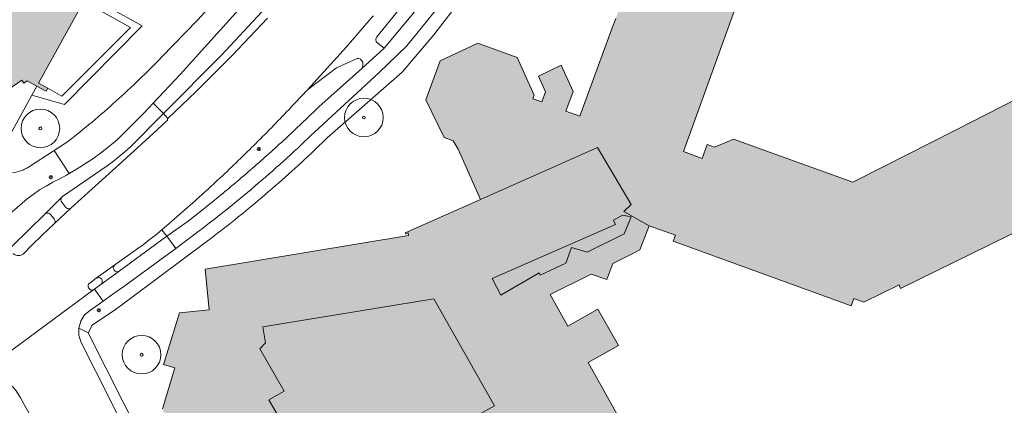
# Model space of a CAD drawing. Header units: metres. Extents: x 187482 to 189800, y 333582 to 335019.
# Tile 189 of 256: x 189197 to 189325, y 334078 to 334128. Entities that reach past the tile are written whole.
import ezdxf

# ---------------------------------------------------------------- set-up
doc = ezdxf.new("R2010")
doc.units = ezdxf.units.M
doc.layers.get('0').update_dxf_attribs({"color": 252, "lineweight": 18})
for name, color, linetype, lineweight in [('B-WE-GR-BEPLANTING_CULTUUR_HEESTERS-GV', 252, 'Continuous', 18), ('B-WE-GR-BEPLANTING_CULTUUR_VASTE PLANTENVAK-GV', 252, 'Continuous', 18), ('B-WE-GR-BOOM-S', 252, 'Continuous', 18), ('B-WE-IE-MEUBILAIR-S', 252, 'Continuous', 18), ('B-WE-OG-BEBOUWING-GV', 252, 'Continuous', 18), ('B-WE-OG-TERREIN_BEGROEID-GV', 252, 'Continuous', 18), ('B-WE-OG-TERREIN_ERF-GV', 252, 'Continuous', 18), ('B-WE-VH-GESLOTENVERHARDING_ASFALT-GV', 252, 'Continuous', 18), ('B-WE-VH-OPENVERHARDING_BETONSTRAATSTEEN-GV', 252, 'Continuous', 18), ('B-WE-VH-OPENVERHARDING_STRAATBAKSTEEN-GV', 252, 'Continuous', 18), ('B-WE-VH-OPENVERHARDING_TEGEL-GV', 252, 'Continuous', 18)]:
    doc.layers.add(name, color=color, linetype=linetype, lineweight=lineweight)
doc.layers.add('B-WE-OG-BEBOUWING-V', color=7, linetype='Continuous', lineweight=18, true_color=0xf0f0f0)

# ---------------------------------------------------------------- blocks, each defined once
blk = doc.blocks.new('SIE-MEUBILAIR_PAAL_LICHTMAST-SO')
for points in [[(-0.62, 0), (-1, 0)], [(-0.71, 0.71), (-0.44, 0.44)], [(0, 1), (0, 0.62)], [(0.44, 0.44), (0.71, 0.71)], [(1, 0), (0.62, 0)], [(-0.71, -0.71), (-0.44, -0.44)], [(0, -0.62), (0, -1)], [(0.44, -0.44), (0.71, -0.71)]]:
    blk.add_lwpolyline(points)
blk.add_circle((0, 0), 0.5)
blk = doc.blocks.new('SGR-BOOM_GBKN-SO')
at = {"color": 0, "linetype": 'ByBlock', "lineweight": 18}
for radius in [2, 0.15]:
    blk.add_circle((0, 0), radius, dxfattribs=at)

msp = doc.modelspace()

# ---------------------------------------------------------------- hatches: boundary and pattern name
at = {"layer": 'B-WE-OG-BEBOUWING-V'}
h = msp.add_hatch(color=256, dxfattribs=at)
h.dxf.hatch_style = 1
h.paths.add_polyline_path([(189183.291, 334157.368), (189189.158, 334154.156), (189190.819, 334157.157), (189189.104, 334158.113), (189189.08, 334158.069), (189184.939, 334160.342), (189184.915, 334160.298)], flags=16)
h.paths.add_polyline_path([(189189.158, 334154.156), (189183.291, 334157.368), (189181.625, 334154.36), (189187.477, 334151.118)], flags=16)
h.paths.add_polyline_path([(189186.948, 334163.167), (189184.871, 334164.318), (189183.191, 334161.266), (189184.915, 334160.298), (189184.939, 334160.342), (189189.08, 334158.069), (189189.104, 334158.113), (189190.726, 334161.073)], flags=16)
h.paths.add_polyline_path([(189187.139, 334117.3), (189187.567, 334117.597), (189189.759, 334114.496), (189192.003, 334116.016), (189192.28, 334115.589), (189192.727, 334115.917), (189192.436, 334116.315), (189197.346, 334119.668), (189197.612, 334119.277), (189198.051, 334119.575), (189199.283, 334118.904), (189200.49, 334118.247), (189200.698, 334118.618), (189199.502, 334119.278), (189205.335, 334129.81), (189205.916, 334129.487), (189222.199, 334158.883), (189211.086, 334165.042), (189210.85, 334165.173), (189202.807, 334169.63), (189197.626, 334160.28), (189205.621, 334155.85), (189191.937, 334131.158), (189189.986, 334132.239), (189181.534, 334126.414), (189182.371, 334125.17), (189181.926, 334124.87), (189182.223, 334124.432), (189182.659, 334124.737), (189184.835, 334121.626), (189184.382, 334121.311), (189184.687, 334120.862), (189185.139, 334121.175), (189187.289, 334118.064), (189186.836, 334117.752)], flags=17)
h.paths.add_polyline_path([(189186.343, 334137.822), (189186.505, 334137.574), (189189.814, 334132.503), (189191.67, 334133.714), (189188.199, 334139.033)], flags=16)
h = msp.add_hatch(color=256, dxfattribs=at)
h.dxf.hatch_style = 1
h.paths.add_polyline_path([(189230.865, 334075.546), (189229.337, 334078.235), (189231.322, 334079.361), (189228.18, 334084.871), (189228.901, 334085.635), (189228.559, 334087.683), (189250.683, 334091.338), (189258.552, 334077.467), (189246.386, 334070.705), (189248.49, 334066.836), (189247.361, 334066.25), (189245.394, 334069.719), (189236.095, 334064.474), (189230.085, 334075.105)], flags=16)
h.paths.add_polyline_path([(189275.359, 334099.762), (189270.545, 334097.388), (189268.51, 334097.979), (189267.793, 334095.952), (189264.462, 334094.419), (189264.319, 334094.68), (189259.388, 334091.809), (189258.246, 334093.985), (189274.241, 334100.962), (189273.977, 334101.523), (189275.127, 334102.181), (189276.244, 334101.942)], flags=16)
h.paths.add_polyline_path([(189256.75, 334104.214), (189271.897, 334110.933), (189276.257, 334103.568), (189275.323, 334102.635), (189278.584, 334100.806), (189281.988, 334099.573), (189281.702, 334098.783), (189304.751, 334090.431), (189305.09, 334091.363), (189306.397, 334090.892), (189310.968, 334093.139), (189311.152, 334092.69), (189327.411, 334100.659), (189337.45, 334105.579), (189336.645, 334107.214), (189341.402, 334109.542), (189339.682, 334113.269), (189338.552, 334113.66), (189334.486, 334111.713), (189333.73, 334113.266), (189337.771, 334115.236), (189338.175, 334116.362), (189338.083, 334116.52), (189340.16, 334117.516), (189338.636, 334120.677), (189341.453, 334122.042), (189343.01, 334118.91), (189345.686, 334120.179), (189343.996, 334123.403), (189347.249, 334125.116), (189344.73, 334130.281), (189341.568, 334128.737), (189340.013, 334131.92), (189339.47, 334131.656), (189334.586, 334129.285), (189336.183, 334125.995), (189333.008, 334124.454), (189333.826, 334122.769), (189335.528, 334119.263), (189331.726, 334117.49), (189330.584, 334119.496), (189318.159, 334113.168), (189309.081, 334108.545), (189304.973, 334106.453), (189289.526, 334112.041), (189287.045, 334110.996), (189286.104, 334111.336), (189285.456, 334109.54), (189283.01, 334110.423), (189293.606, 334139.758), (189293.813, 334139.683), (189295.199, 334143.52), (189281.621, 334148.425), (189280.229, 334144.613), (189280.436, 334144.537), (189274.252, 334127.653), (189273.812, 334126.453), (189269.62, 334115.006), (189267.808, 334115.669), (189268.733, 334118.195), (189267.179, 334121.608), (189264.239, 334120.198), (189265.155, 334118.151), (189264.672, 334116.883), (189263.536, 334117.238), (189263.685, 334117.715), (189261.471, 334122.614), (189256.398, 334124.475), (189251.52, 334122.17), (189249.684, 334117.114), (189252.023, 334112.235), (189253.202, 334111.823), (189253.863, 334110.721)], flags=17)
h = msp.add_hatch(color=256, dxfattribs=at)
h.dxf.hatch_style = 1
h.paths.add_polyline_path([(189230.865, 334075.546), (189229.337, 334078.235), (189231.322, 334079.361), (189228.18, 334084.871), (189228.901, 334085.635), (189228.559, 334087.683), (189250.683, 334091.338), (189258.552, 334077.467), (189246.386, 334070.705), (189248.49, 334066.836), (189247.361, 334066.25), (189245.394, 334069.719), (189236.095, 334064.474), (189230.085, 334075.105)], flags=16)
h.paths.add_polyline_path([(189275.359, 334099.762), (189270.545, 334097.388), (189268.51, 334097.979), (189267.793, 334095.952), (189264.462, 334094.419), (189264.319, 334094.68), (189259.388, 334091.809), (189258.246, 334093.985), (189274.241, 334100.962), (189273.977, 334101.523), (189275.127, 334102.181), (189276.244, 334101.942)], flags=16)
h.paths.add_polyline_path([(189278.584, 334100.806), (189275.323, 334102.635), (189276.257, 334103.568), (189271.897, 334110.933), (189256.75, 334104.214), (189246.996, 334099.887), (189247.068, 334099.717), (189247.358, 334099.867), (189247.41, 334099.551), (189221.092, 334095.195), (189221.626, 334089.901), (189217.772, 334089.505), (189216.651, 334085.876), (189215.785, 334083.07), (189215.71, 334082.828), (189217.162, 334082.389), (189215.542, 334077.066), (189216.644, 334075.096), (189214.564, 334073.924), (189228.633, 334049.368), (189228.833, 334049.482), (189229.404, 334048.478), (189235.836, 334052.116), (189239.777, 334045.154), (189238.878, 334044.687), (189241.511, 334040.042), (189242.328, 334040.505), (189245.859, 334034.276), (189246.273, 334033.545), (189239.906, 334029.849), (189240.378, 334029.036), (189240.222, 334028.945), (189254.171, 334004.203), (189264.859, 334010.229), (189264.383, 334011.074), (189265.596, 334011.757), (189288.194, 334024.487), (189289.717, 334021.787), (189301.2, 334028.269), (189299.879, 334030.618), (189293.659, 334041.684), (189284.421, 334036.438), (189285.927, 334033.786), (189262.214, 334020.32), (189253.459, 334035.738), (189260.946, 334039.99), (189254.066, 334052.105), (189251.662, 334056.338), (189254.523, 334057.939), (189271.915, 334067.669), (189277.521, 334070.806), (189276.073, 334073.404), (189270.685, 334083.074), (189274.606, 334085.281), (189271.958, 334089.987), (189268.036, 334087.78), (189265.751, 334091.88), (189271.079, 334094.523), (189273.093, 334093.844), (189273.882, 334095.894), (189276.736, 334097.335), (189277.387, 334097.663)], flags=17)
h.paths.add_polyline_path([(189295.725, 334022.535), (189294.594, 334024.54), (189289.717, 334021.787), (189290.847, 334019.784)], flags=16)

# ---------------------------------------------------------------- linework, layer by layer
at = {"layer": 'B-WE-GR-BEPLANTING_CULTUUR_HEESTERS-GV', "flags": 128}
msp.add_lwpolyline([(189200.698, 334118.618), (189200.49, 334118.247), (189199.283, 334118.904), (189198.636, 334117.718), (189202.853, 334116.513), (189212.909, 334126.706), (189208.548, 334129.132), (189224.313, 334157.647), (189223.523, 334158.078), (189207.313, 334128.771), (189211.437, 334126.495), (189202.538, 334117.591)], close=True, dxfattribs=at)
for points in [[(189228.443, 334128.516), (189223.214, 334122.908), (189215.707, 334115.363), (189215.963, 334115.054), (189216.266, 334114.69), (189219.866, 334118.148), (189224.575, 334122.877), (189229.159, 334127.727)], [(189234.1, 334114.551), (189235.813, 334116.213), (189241.36, 334121.171), (189241.519, 334121.516), (189241.521, 334122.013), (189241.199, 334122.378), (189240.969, 334122.491), (189240.77, 334122.486), (189238.094, 334121.267), (189234.356, 334118.436), (189232.73, 334116.723)], [(189218.861, 334103.201), (189216.431, 334101.073), (189215.494, 334100.28), (189216.108, 334099.458), (189218.882, 334101.404), (189221.139, 334103.185)]]:
    msp.add_lwpolyline(points, dxfattribs=at)
at = {"layer": 'B-WE-GR-BEPLANTING_CULTUUR_HEESTERS-GV'}
for points in [[(189232.73, 334116.723, -0.0076668), (189228.246, 334112.075)], [(189229.893, 334110.635, 0.0075131), (189234.1, 334114.551)], [(189228.246, 334112.075, -0.0076624), (189223.621, 334107.566)], [(189225.571, 334106.845, 0.007397), (189229.893, 334110.635)], [(189223.621, 334107.566, -0.0077805), (189218.861, 334103.201)], [(189221.139, 334103.185, 0.0074413), (189225.571, 334106.845)]]:
    msp.add_lwpolyline(points, format="xyb", dxfattribs=at)
at = {"layer": 'B-WE-GR-BEPLANTING_CULTUUR_VASTE PLANTENVAK-GV', "flags": 128}
for points in [[(189210.411, 334109.193), (189214.856, 334113.226), (189216.252, 334114.509), (189216.172, 334114.587), (189216.266, 334114.69), (189215.963, 334115.054), (189215.707, 334115.363), (189211.457, 334111.094), (189210.738, 334110.431), (189209.966, 334109.772), (189209.204, 334109.17), (189208.405, 334108.567), (189207.566, 334108.01), (189202.603, 334104.581)], [(189203.745, 334103.118), (189210.411, 334109.193)], [(189202.524, 334103.844), (189203.044, 334103.183)], [(189200.339, 334102.321), (189196.034, 334098.111)], [(189201.533, 334101.696), (189201.058, 334102.262)], [(189200.029, 334099.631), (189201.528, 334101.035)], [(189216.108, 334099.458), (189215.494, 334100.28), (189214.63, 334099.549), (189213.832, 334098.972), (189213.045, 334098.341), (189212.236, 334097.751), (189209.374, 334095.729)], [(189197.655, 334097.267), (189198.596, 334098.249), (189200.029, 334099.631)], [(189209.963, 334094.926), (189216.108, 334099.458)], [(189206.992, 334093.999), (189206.13, 334093.365)], [(189206.69, 334092.529), (189206.752, 334092.575), (189207.563, 334093.174)]]:
    msp.add_lwpolyline(points, dxfattribs=at)
at = {"layer": 'B-WE-GR-BEPLANTING_CULTUUR_VASTE PLANTENVAK-GV'}
for points in [[(189202.537, 334104.515, 0.3532161), (189202.524, 334103.844)], [(189202.603, 334104.581, 0.045465), (189202.537, 334104.515)], [(189203.044, 334103.183, 0.4295978), (189203.745, 334103.118)], [(189201.058, 334102.262, 0.4297233), (189200.339, 334102.321)], [(189201.528, 334101.035, 0.3948688), (189201.533, 334101.696)], [(189196.215, 334097.2, 0.4076612), (189197.655, 334097.267)], [(189209.374, 334095.729, 0.4136264), (189209.286, 334095.041)], [(189207.686, 334093.876, 0.3931533), (189206.992, 334093.999)], [(189207.563, 334093.174, 0.383555), (189207.686, 334093.876)], [(189209.286, 334095.041, 0.3914292), (189209.963, 334094.926)], [(189206.13, 334093.365, 0.4447031), (189206.053, 334092.663)], [(189206.053, 334092.663, 0.4005432), (189206.69, 334092.529)]]:
    msp.add_lwpolyline(points, format="xyb", dxfattribs=at)
at = {"layer": 'B-WE-OG-BEBOUWING-GV', "flags": 128}
for points in [[(189192.436, 334116.315), (189197.346, 334119.668), (189197.612, 334119.277), (189198.051, 334119.575), (189199.283, 334118.904), (189200.49, 334118.247), (189200.698, 334118.618), (189199.502, 334119.278), (189205.335, 334129.81), (189205.916, 334129.487), (189222.199, 334158.883), (189211.086, 334165.042), (189210.85, 334165.173), (189202.807, 334169.63), (189197.626, 334160.28), (189205.621, 334155.85), (189191.937, 334131.158)], [(189330.584, 334119.496), (189318.159, 334113.168), (189309.081, 334108.545), (189304.973, 334106.453), (189289.526, 334112.041), (189287.045, 334110.996), (189286.104, 334111.336), (189285.456, 334109.54), (189283.01, 334110.423), (189293.606, 334139.758)], [(189274.252, 334127.653), (189273.812, 334126.453), (189269.62, 334115.006), (189267.808, 334115.669), (189268.733, 334118.195), (189267.179, 334121.608), (189264.239, 334120.198), (189265.155, 334118.151), (189264.672, 334116.883), (189263.536, 334117.238), (189263.685, 334117.715), (189261.471, 334122.614), (189256.398, 334124.475), (189251.52, 334122.17), (189249.684, 334117.114), (189252.023, 334112.235), (189253.202, 334111.823), (189253.863, 334110.721), (189256.75, 334104.214), (189271.897, 334110.933), (189276.257, 334103.568), (189275.323, 334102.635), (189278.584, 334100.806), (189281.988, 334099.573), (189281.702, 334098.783), (189304.751, 334090.431), (189305.09, 334091.363), (189306.397, 334090.892), (189310.968, 334093.139), (189311.152, 334092.69), (189327.411, 334100.659)], [(189276.073, 334073.404), (189270.685, 334083.074), (189274.606, 334085.281), (189271.958, 334089.987), (189268.036, 334087.78), (189265.751, 334091.88), (189271.079, 334094.523), (189273.093, 334093.844), (189273.882, 334095.894), (189276.736, 334097.335), (189277.387, 334097.663), (189278.584, 334100.806), (189275.323, 334102.635), (189276.257, 334103.568), (189271.897, 334110.933), (189256.75, 334104.214), (189246.996, 334099.887), (189247.068, 334099.717), (189247.358, 334099.867), (189247.41, 334099.551), (189221.092, 334095.195), (189221.626, 334089.901), (189217.772, 334089.505), (189216.651, 334085.876), (189215.785, 334083.07), (189215.71, 334082.828), (189217.162, 334082.389), (189215.542, 334077.066)]]:
    msp.add_lwpolyline(points, dxfattribs=at)
for points in [[(189275.359, 334099.762), (189270.545, 334097.388), (189268.51, 334097.979), (189267.793, 334095.952), (189264.462, 334094.419), (189264.319, 334094.68), (189259.388, 334091.809), (189258.246, 334093.985), (189274.241, 334100.962), (189273.977, 334101.523), (189275.127, 334102.181), (189276.244, 334101.942)], [(189230.865, 334075.546), (189229.337, 334078.235), (189231.322, 334079.361), (189228.18, 334084.871), (189228.901, 334085.635), (189228.559, 334087.683), (189250.683, 334091.338), (189258.552, 334077.467), (189246.386, 334070.705), (189248.49, 334066.836), (189247.361, 334066.25), (189245.394, 334069.719), (189236.095, 334064.474), (189230.085, 334075.105)]]:
    msp.add_lwpolyline(points, close=True, dxfattribs=at)
at = {"layer": 'B-WE-OG-TERREIN_BEGROEID-GV', "flags": 128}
for points in [[(189224.593, 334132.399), (189231.97, 334140.848), (189235.365, 334145.124), (189238.626, 334149.503), (189240.753, 334152.611), (189242.692, 334155.82), (189243.586, 334157.427), (189238.264, 334159.792), (189230.466, 334154.289), (189224.313, 334157.647), (189208.548, 334129.132), (189212.909, 334126.706), (189202.853, 334116.513), (189198.636, 334117.718), (189195.312, 334111.625), (189191.888, 334109.24)], [(189215.441, 334122.632), (189220.099, 334127.438), (189224.593, 334132.399)], [(189198.207, 334108.402), (189201.532, 334110.548), (189203.252, 334111.658)]]:
    msp.add_lwpolyline(points, dxfattribs=at)
at = {"layer": 'B-WE-OG-TERREIN_BEGROEID-GV'}
for points in [[(189212.532, 334119.739, 0.0082739), (189215.441, 334122.632)], [(189209.528, 334116.943, 0.0082899), (189212.532, 334119.739)], [(189206.434, 334114.249, 0.0083011), (189209.528, 334116.943)], [(189203.252, 334111.658, 0.0084875), (189206.434, 334114.249)], [(189196.138, 334107.679, 0.0628928), (189197.344, 334107.975)], [(189197.344, 334107.975, 0.0131012), (189197.567, 334108.066)], [(189197.567, 334108.066, 0.0130326), (189197.786, 334108.167)], [(189197.786, 334108.167, 0.0129348), (189197.999, 334108.28)], [(189197.999, 334108.28, 0.0113504), (189198.207, 334108.402)]]:
    msp.add_lwpolyline(points, format="xyb", dxfattribs=at)
at = {"layer": 'B-WE-OG-TERREIN_ERF-GV', "flags": 128}
for points in [[(189222.199, 334158.883), (189205.916, 334129.487), (189205.335, 334129.81), (189199.502, 334119.278), (189200.698, 334118.618), (189202.538, 334117.591), (189211.437, 334126.495), (189207.313, 334128.771), (189223.523, 334158.078)], [(189198.636, 334117.718), (189199.283, 334118.904), (189198.051, 334119.575), (189197.612, 334119.277), (189197.346, 334119.668), (189192.436, 334116.315), (189192.727, 334115.917), (189192.28, 334115.589), (189192.003, 334116.016), (189189.759, 334114.496), (189190.053, 334114.022), (189189.595, 334113.752), (189189.145, 334113.487), (189191.417, 334109.828), (189191.888, 334109.24), (189195.312, 334111.625)], [(189275.359, 334099.762), (189276.244, 334101.942), (189275.127, 334102.181), (189273.977, 334101.523), (189274.241, 334100.962), (189258.246, 334093.985), (189259.388, 334091.809), (189264.319, 334094.68), (189264.462, 334094.419), (189267.793, 334095.952), (189268.51, 334097.979), (189270.545, 334097.388)], [(189230.865, 334075.546), (189230.085, 334075.105), (189236.095, 334064.474), (189245.394, 334069.719), (189247.361, 334066.25), (189248.49, 334066.836), (189246.386, 334070.705), (189258.552, 334077.467), (189250.683, 334091.338), (189228.559, 334087.683), (189228.901, 334085.635), (189228.18, 334084.871), (189231.322, 334079.361), (189229.337, 334078.235)]]:
    msp.add_lwpolyline(points, close=True, dxfattribs=at)
for points in [[(189339.059, 334132.477), (189283.145, 334152.649), (189280.856, 334153.434), (189278.054, 334154.187), (189274.964, 334155.192), (189273.114, 334155.208), (189272.218, 334154.926), (189271.293, 334153.971), (189270.682, 334153.136), (189269.099, 334150.33), (189264.491, 334144.719), (189261.419, 334140.745), (189260.032, 334138.213), (189257.039, 334133.974), (189255.228, 334131.463), (189250.718, 334125.566), (189246.599, 334120.71), (189236.9, 334112.197), (189235.208, 334110.561)], [(189293.606, 334139.758), (189283.01, 334110.423), (189285.456, 334109.54), (189286.104, 334111.336), (189287.045, 334110.996), (189289.526, 334112.041), (189304.973, 334106.453), (189309.081, 334108.545), (189318.159, 334113.168), (189330.584, 334119.496)], [(189215.542, 334077.066), (189217.162, 334082.389), (189215.71, 334082.828), (189215.785, 334083.07), (189216.651, 334085.876), (189217.772, 334089.505), (189221.626, 334089.901), (189221.092, 334095.195), (189247.41, 334099.551), (189247.358, 334099.867), (189247.068, 334099.717), (189246.996, 334099.887), (189256.75, 334104.214), (189253.863, 334110.721), (189253.202, 334111.823), (189252.023, 334112.235), (189249.684, 334117.114), (189251.52, 334122.17), (189256.398, 334124.475), (189261.471, 334122.614), (189263.685, 334117.715), (189263.536, 334117.238), (189264.672, 334116.883), (189265.155, 334118.151), (189264.239, 334120.198), (189267.179, 334121.608), (189268.733, 334118.195), (189267.808, 334115.669), (189269.62, 334115.006), (189273.812, 334126.453), (189274.252, 334127.653)], [(189327.411, 334100.659), (189311.152, 334092.69), (189310.968, 334093.139), (189306.397, 334090.892), (189305.09, 334091.363), (189304.751, 334090.431), (189281.702, 334098.783), (189281.988, 334099.573), (189278.584, 334100.806), (189277.387, 334097.663), (189276.736, 334097.335), (189273.882, 334095.894), (189273.093, 334093.844), (189271.079, 334094.523), (189265.751, 334091.88), (189268.036, 334087.78), (189271.958, 334089.987), (189274.606, 334085.281), (189270.685, 334083.074), (189276.073, 334073.404)], [(189221.351, 334098.792), (189211.813, 334091.677), (189209.491, 334089.968), (189206.432, 334087.915), (189205.92, 334086.908), (189235.418, 334028.481)]]:
    msp.add_lwpolyline(points, dxfattribs=at)
at = {"layer": 'B-WE-OG-TERREIN_ERF-GV'}
for points in [[(189235.208, 334110.561, -0.006999), (189231.868, 334107.476)], [(189231.868, 334107.476, -0.0070122), (189228.443, 334104.484)], [(189228.443, 334104.484, -0.0070406), (189224.937, 334101.589)], [(189224.937, 334101.589, -0.0067688), (189221.351, 334098.792)]]:
    msp.add_lwpolyline(points, format="xyb", dxfattribs=at)
at = {"layer": 'B-WE-VH-GESLOTENVERHARDING_ASFALT-GV', "flags": 128}
for points in [[(189229.159, 334127.727), (189224.575, 334122.877), (189219.866, 334118.148), (189216.266, 334114.69), (189216.172, 334114.587), (189216.252, 334114.509), (189214.856, 334113.226), (189210.411, 334109.193), (189203.745, 334103.118), (189201.528, 334101.035), (189200.029, 334099.631), (189198.596, 334098.249), (189197.655, 334097.267)], [(189232.73, 334116.723), (189234.356, 334118.436), (189239.404, 334123.978), (189242.848, 334127.995)], [(189206.13, 334093.365), (189206.992, 334093.999), (189209.374, 334095.729), (189212.236, 334097.751), (189213.045, 334098.341), (189213.832, 334098.972), (189214.63, 334099.549), (189215.494, 334100.28), (189216.431, 334101.073), (189218.861, 334103.201)], [(189206.922, 334081.921), (189205.03, 334085.662), (189204.738, 334086.562), (189204.73, 334087.507), (189204.992, 334088.423), (189205.461, 334089.243), (189206.242, 334089.877), (189207.899, 334091.019), (189206.752, 334092.575), (189206.69, 334092.529), (189194.04, 334083.191), (189187.306, 334078.952), (189187.262, 334078.924), (189188.345, 334077.226), (189193.106, 334080.235), (189193.823, 334080.53), (189194.603, 334080.59), (189195.376, 334080.436), (189196.161, 334079.923), (189196.59, 334079.411), (189197.19, 334078.492), (189198.552, 334076.001)], [(189191.487, 334092.161), (189191.305, 334091.652), (189190.982, 334090.933), (189190.574, 334090.261), (189190.048, 334089.67), (189194.04, 334083.191), (189206.69, 334092.529)], [(189272.665, 333955.947), (189272.619, 333956.049), (189272.572, 333956.151), (189272.523, 333956.252), (189272.474, 333956.352), (189272.423, 333956.452), (189272.371, 333956.551), (189272.317, 333956.65), (189272.263, 333956.748), (189250.891, 333994.756), (189248.107, 334000), (189206.922, 334081.921)]]:
    msp.add_lwpolyline(points, dxfattribs=at)
at = {"layer": 'B-WE-VH-GESLOTENVERHARDING_ASFALT-GV'}
for points in [[(189228.246, 334112.075, 0.0076668), (189232.73, 334116.723)], [(189223.621, 334107.566, 0.0076624), (189228.246, 334112.075)], [(189218.861, 334103.201, 0.0077805), (189223.621, 334107.566)], [(189197.655, 334097.267, -0.4076612), (189196.215, 334097.2)], [(189206.053, 334092.663, -0.4447031), (189206.13, 334093.365)], [(189206.69, 334092.529, -0.4005432), (189206.053, 334092.663)]]:
    msp.add_lwpolyline(points, format="xyb", dxfattribs=at)
at = {"layer": 'B-WE-VH-OPENVERHARDING_BETONSTRAATSTEEN-GV', "flags": 128}
for points in [[(189202.603, 334104.581), (189207.566, 334108.01), (189208.405, 334108.567), (189209.204, 334109.17), (189209.966, 334109.772), (189210.738, 334110.431), (189211.457, 334111.094), (189215.707, 334115.363), (189214.363, 334116.683), (189213.239, 334115.488), (189211.136, 334113.377), (189209.715, 334111.975), (189208.95, 334111.314), (189208.147, 334110.704), (189207.347, 334110.072), (189206.392, 334109.404), (189205.698, 334108.963), (189204.856, 334108.41), (189204.013, 334107.878), (189203.481, 334107.585), (189203.145, 334107.35), (189202.253, 334106.899), (189201.367, 334106.433), (189200.503, 334105.945), (189199.624, 334105.449), (189198.821, 334104.872), (189198.026, 334104.292), (189196.105, 334102.624)], [(189196.034, 334098.111), (189200.339, 334102.321), (189202.537, 334104.515)]]:
    msp.add_lwpolyline(points, dxfattribs=at)
at = {"layer": 'B-WE-VH-OPENVERHARDING_BETONSTRAATSTEEN-GV'}
msp.add_lwpolyline([(189202.537, 334104.515, -0.045465), (189202.603, 334104.581)], format="xyb", dxfattribs=at)
at = {"layer": 'B-WE-VH-OPENVERHARDING_BETONSTRAATSTEEN-GV', "flags": 128}
msp.add_lwpolyline([(189217.294, 334097.871), (189216.108, 334099.458), (189209.963, 334094.926), (189207.563, 334093.174), (189206.752, 334092.575), (189207.899, 334091.019), (189209.317, 334092.05), (189210.538, 334092.937)], close=True, dxfattribs=at)
at = {"layer": 'B-WE-VH-OPENVERHARDING_STRAATBAKSTEEN-GV', "flags": 128}
for points in [[(189242.848, 334127.995), (189239.404, 334123.978), (189234.356, 334118.436), (189238.094, 334121.267), (189240.77, 334122.486), (189240.969, 334122.491), (189241.199, 334122.378), (189241.521, 334122.013), (189241.519, 334121.516), (189241.36, 334121.171), (189244.264, 334123.806), (189243.49, 334124.429), (189243.252, 334124.621), (189243.19, 334124.997), (189243.314, 334125.285), (189244.475, 334126.706), (189248.064, 334131.205), (189252.666, 334137.302), (189252.998, 334137.365), (189253.201, 334137.293), (189253.453, 334137.097), (189254.146, 334136.557), (189254.177, 334136.382)], [(189194.255, 334101.003), (189196.105, 334102.624), (189198.026, 334104.292), (189198.821, 334104.872), (189199.624, 334105.449), (189200.503, 334105.945), (189201.367, 334106.433), (189202.253, 334106.899), (189203.145, 334107.35), (189203.481, 334107.585), (189201.532, 334110.548), (189198.207, 334108.402)]]:
    msp.add_lwpolyline(points, dxfattribs=at)
at = {"layer": 'B-WE-VH-OPENVERHARDING_STRAATBAKSTEEN-GV'}
for points in [[(189197.344, 334107.975, -0.0628928), (189196.138, 334107.679)], [(189197.567, 334108.066, -0.0131012), (189197.344, 334107.975)], [(189197.786, 334108.167, -0.0130326), (189197.567, 334108.066)], [(189197.999, 334108.28, -0.0129348), (189197.786, 334108.167)], [(189198.207, 334108.402, -0.0113504), (189197.999, 334108.28)]]:
    msp.add_lwpolyline(points, format="xyb", dxfattribs=at)
at = {"layer": 'B-WE-VH-OPENVERHARDING_TEGEL-GV', "flags": 128}
for points in [[(189248.192, 334165.625), (189245.118, 334159.947), (189244.319, 334158.637), (189243.586, 334157.427), (189242.692, 334155.82), (189240.753, 334152.611), (189238.626, 334149.503), (189235.365, 334145.124), (189231.97, 334140.848), (189224.593, 334132.399), (189220.099, 334127.438), (189215.441, 334122.632)], [(189235.208, 334110.561), (189236.9, 334112.197), (189246.599, 334120.71), (189250.718, 334125.566), (189255.228, 334131.463), (189257.039, 334133.974), (189260.032, 334138.213), (189261.419, 334140.745), (189262.625, 334143.414), (189272.212, 334156.4)], [(189235.263, 334112.949), (189243.581, 334120.616), (189247.189, 334124.13), (189251.815, 334129.818), (189255.834, 334135.276), (189258.059, 334138.749), (189259.935, 334142.319), (189262.138, 334146.104), (189264.944, 334150.484), (189268.793, 334156.841)], [(189268.793, 334156.841), (189264.944, 334150.484), (189262.138, 334146.104), (189259.935, 334142.319), (189258.059, 334138.749), (189255.834, 334135.276), (189251.815, 334129.818), (189247.189, 334124.13), (189243.581, 334120.616), (189235.263, 334112.949)], [(189261.597, 334152.798), (189260.507, 334153.354), (189258.174, 334149.388), (189260.973, 334147.744), (189258.971, 334144.719), (189256.69, 334140.401), (189255.56, 334138.333), (189254.177, 334136.382), (189248.856, 334129.324), (189244.264, 334123.806), (189241.36, 334121.171), (189235.813, 334116.213), (189234.1, 334114.551)], [(189211.136, 334113.377), (189213.239, 334115.488), (189214.363, 334116.683), (189217.867, 334120.394), (189226.591, 334130.164)], [(189226.591, 334130.164), (189217.867, 334120.394), (189214.363, 334116.683), (189215.707, 334115.363), (189223.214, 334122.908)], [(189223.214, 334122.908), (189228.443, 334128.516)], [(189203.252, 334111.658), (189201.532, 334110.548), (189203.481, 334107.585), (189204.013, 334107.878), (189204.856, 334108.41), (189205.698, 334108.963), (189206.392, 334109.404), (189207.347, 334110.072), (189208.147, 334110.704), (189208.95, 334111.314), (189209.715, 334111.975), (189211.136, 334113.377)], [(189202.537, 334104.515), (189200.339, 334102.321)], [(189201.528, 334101.035), (189203.745, 334103.118)], [(189203.044, 334103.183), (189202.524, 334103.844)], [(189221.139, 334103.185), (189218.882, 334101.404), (189216.108, 334099.458), (189217.294, 334097.871), (189220.295, 334100.126)], [(189201.058, 334102.262), (189201.533, 334101.696)], [(189220.295, 334100.126), (189217.294, 334097.871), (189210.538, 334092.937), (189209.317, 334092.05), (189207.899, 334091.019), (189206.242, 334089.877), (189205.461, 334089.243), (189204.992, 334088.423), (189204.73, 334087.507), (189205.92, 334086.908), (189206.432, 334087.915), (189209.491, 334089.968), (189211.813, 334091.677), (189221.351, 334098.792)], [(189209.374, 334095.729), (189206.992, 334093.999)], [(189207.563, 334093.174), (189209.963, 334094.926)], [(189236.274, 334026.786), (189235.418, 334028.481), (189205.92, 334086.908), (189204.73, 334087.507), (189204.738, 334086.562), (189205.03, 334085.662), (189206.922, 334081.921), (189248.107, 334000), (189250.891, 333994.756), (189272.263, 333956.748), (189272.317, 333956.65), (189272.371, 333956.551), (189272.423, 333956.452), (189272.474, 333956.352), (189272.523, 333956.252), (189272.572, 333956.151), (189272.619, 333956.049), (189272.665, 333955.947)], [(189198.552, 334076.001), (189197.19, 334078.492), (189196.59, 334079.411), (189196.161, 334079.923), (189195.376, 334080.436), (189194.603, 334080.59), (189193.823, 334080.53), (189193.106, 334080.235), (189188.345, 334077.226)]]:
    msp.add_lwpolyline(points, dxfattribs=at)
msp.add_lwpolyline([(189254.177, 334136.382), (189254.146, 334136.557), (189253.453, 334137.097), (189253.201, 334137.293), (189252.998, 334137.365), (189252.666, 334137.302), (189248.064, 334131.205), (189244.475, 334126.706), (189243.314, 334125.285), (189243.19, 334124.997), (189243.252, 334124.621), (189243.49, 334124.429), (189244.264, 334123.806), (189248.856, 334129.324)], close=True, dxfattribs=at)
at = {"layer": 'B-WE-VH-OPENVERHARDING_TEGEL-GV'}
for points in [[(189215.441, 334122.632, -0.0082739), (189212.532, 334119.739)], [(189212.532, 334119.739, -0.0082899), (189209.528, 334116.943)], [(189209.528, 334116.943, -0.0083011), (189206.434, 334114.249)], [(189206.434, 334114.249, -0.0084875), (189203.252, 334111.658)], [(189234.1, 334114.551, -0.0075131), (189229.893, 334110.635)], [(189231.667, 334109.577, 0.0071775), (189235.263, 334112.949)], [(189235.263, 334112.949, -0.0071775), (189231.667, 334109.577)], [(189229.893, 334110.635, -0.007397), (189225.571, 334106.845)], [(189231.868, 334107.476, 0.006999), (189235.208, 334110.561)], [(189227.971, 334106.314, 0.0073271), (189231.667, 334109.577)], [(189231.667, 334109.577, -0.0073271), (189227.971, 334106.314)], [(189225.571, 334106.845, -0.0074413), (189221.139, 334103.185)], [(189228.443, 334104.484, 0.0070122), (189231.868, 334107.476)], [(189224.179, 334103.163, 0.007635), (189227.971, 334106.314)], [(189227.971, 334106.314, -0.007635), (189224.179, 334103.163)], [(189202.524, 334103.844, -0.3532161), (189202.537, 334104.515)], [(189224.937, 334101.589, 0.0070406), (189228.443, 334104.484)], [(189203.745, 334103.118, -0.4295978), (189203.044, 334103.183)], [(189220.295, 334100.126, 0.0073821), (189224.179, 334103.163)], [(189224.179, 334103.163, -0.0073821), (189220.295, 334100.126)], [(189200.339, 334102.321, -0.4297233), (189201.058, 334102.262)], [(189201.533, 334101.696, -0.3948688), (189201.528, 334101.035)], [(189221.351, 334098.792, 0.0067688), (189224.937, 334101.589)], [(189209.286, 334095.041, -0.4136264), (189209.374, 334095.729)], [(189206.992, 334093.999, -0.3931533), (189207.686, 334093.876)], [(189207.686, 334093.876, -0.383555), (189207.563, 334093.174)], [(189209.963, 334094.926, -0.3914292), (189209.286, 334095.041)]]:
    msp.add_lwpolyline(points, format="xyb", dxfattribs=at)

# ---------------------------------------------------------------- block references
at = {"layer": 'B-WE-GR-BOOM-S', "xscale": 1.25, "yscale": 1.25, "zscale": 1.25}
for p in [(189241.64, 334114.83), (189199.75, 334113.416), (189212.85, 334084.09)]:
    msp.add_blockref('SGR-BOOM_GBKN-SO', p, dxfattribs=at)
at = {"layer": 'B-WE-IE-MEUBILAIR-S', "xscale": 0.25, "yscale": 0.25, "zscale": 0.25}
for p in [(189228.029, 334110.75), (189201.093, 334107.097), (189207.316, 334089.856)]:
    msp.add_blockref('SIE-MEUBILAIR_PAAL_LICHTMAST-SO', p, dxfattribs=at)

doc.saveas('drawing.dxf')
